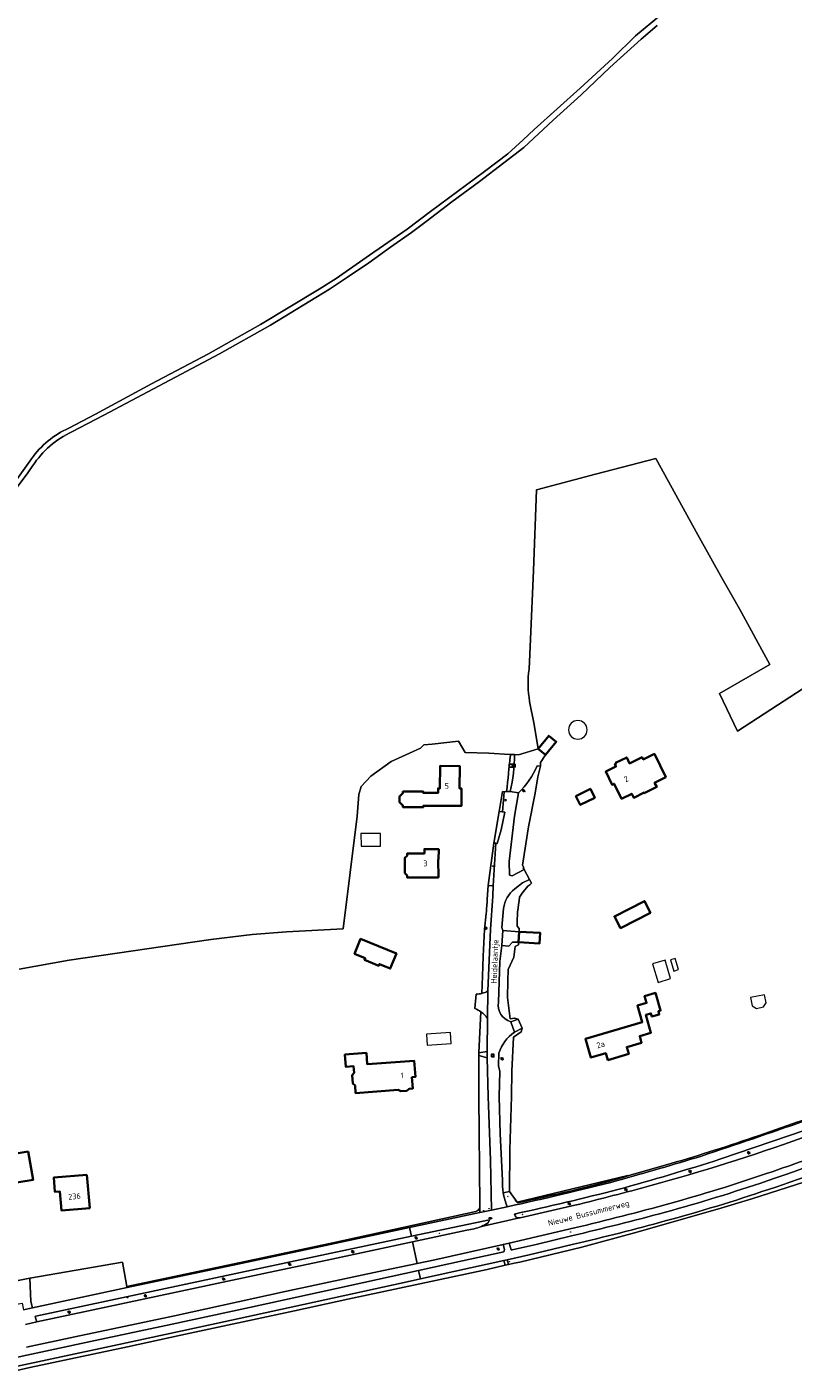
# Model space of a CAD drawing. Header units: metres. Extents: x 140853 to 145288, y 474558 to 480269.
# Tile 126 of 256: x 142129 to 142367, y 477914 to 478331. Entities that reach past the tile are written whole.
import ezdxf
from ezdxf.enums import TextEntityAlignment as Align
from ezdxf.lldxf.tags import DXFTag

# ---------------------------------------------------------------- set-up
doc = ezdxf.new("R2010")
doc.units = ezdxf.units.M
doc.header["$MEASUREMENT"] = 0
for name, color, linetype, lineweight in [('B-WE-GR-BEPLANTING_CULTUUR_BOSPLANTSOEN-G', 90, 'GR-PLANTSOEN', 18), ('B-WE-GR-GRAS_KRUIDENRIJK-G', 80, 'Continuous', 18), ('B-WE-GR-GROENVOORZIENING-G', 80, 'Continuous', 18), ('B-WE-GR-HEIDE-G', 200, 'Continuous', 13), ('B-WE-IE-TERREINAFSCHEIDING_KUNSTMATIG_HEKWERK-G', 20, 'IE-TERREINAFSCHEIDING-KUNSTMATIG', 18), ('B-WE-KL-DATA_CAI-S', 90, 'KL-CAI-N', 18), ('B-WE-KL-ET_LS_OV_LICHTMAST-S', 190, 'Continuous', 18), ('B-WE-KL-GAS_PUT-S', 30, 'Continuous', 18), ('B-WE-KL-WATER_BRANDLEIDING_PUT-S', 150, 'Continuous', 18), ('B-WE-KL-WATER_PUT-S', 170, 'Continuous', 18), ('B-WE-OG-BEBOUWING-G', 7, 'Continuous', 35), ('B-WE-OG-BEBOUWING_BIJGEBOUW-G', 7, 'Continuous', 18), ('B-WE-OG-BEBOUWING_HUISNUMMER-T18', 10, 'Continuous', 18), ('B-WE-OG-BEBOUWING_STRAATNAAM-T18', 10, 'Continuous', 18), ('B-WE-OG-TERREIN_ERF-G', 7, 'Continuous', 18), ('B-WE-RI-GWA_RIOOLPUT-S', 30, 'Continuous', 18), ('B-WE-RI-TERREINKAST-S', 7, 'Continuous', 18), ('B-WE-VH-ONVERHARD-G', 252, 'Continuous', 18), ('B-WE-VH-VERHARDING_ASFALT-G', 252, 'Continuous', 18), ('B-WE-VH-VERHARDING_BETONSTRAATSTEEN-G', 252, 'Continuous', 18), ('B-WE-VH-VERHARDING_HALFVERHARDING_GRIND-G', 252, 'Continuous', 18), ('B-WE-VH-VERHARDING_OPEN-G', 252, 'Continuous', 18), ('B-WE-VH-VERHARDING_TEGEL-G', 252, 'Continuous', 18), ('X-XX-XX-ALGEMEEN-S', 7, 'Continuous', 18)]:
    doc.layers.add(name, color=color, linetype=linetype, lineweight=lineweight)
doc.styles.add('NLCS-ISO', font='txt')
doc.styles.get("Standard").update_dxf_attribs({"font": 'arial.ttf'})
doc.linetypes.add('GR-PLANTSOEN', pattern='A,0,[179,NLCS.shx,S=2,R=0,X=0,Y=0],-4', length=4)
doc.linetypes.add('IE-TERREINAFSCHEIDING-KUNSTMATIG', pattern='A,4,[82,NLCS.shx,S=0.75,R=90,X=0,Y=0],4,-2', length=10)
tags = doc.linetypes.add('KL-CAI-N', pattern='A,4,-1,[101,NLCS.shx,S=0.5,R=0,X=0,Y=0],-1,4,-1,["C",Standard,S=1,R=0,X=-0.25,Y=-0.5],-1.5', length=12.5).pattern_tags.tags
tags[18] = DXFTag(74, 10)

# ---------------------------------------------------------------- blocks, each defined once
blk = doc.blocks.new('SIE-WEG_AFVALBAK_TYPE_01')
for radius in [0.25, 0.156]:
    blk.add_circle((0, 0), radius)
blk = doc.blocks.new('SKL-DATA_TERREINKAST-SO')
for q in [(-0.2, 0.2), (0.2, 0.2)]:
    blk.add_line((0, -0.2), q)
at = {"flags": 128}
blk.add_lwpolyline([(0.6, 0.4), (-0.6, 0.4), (-0.6, -0.4), (0.6, -0.4)], close=True, dxfattribs=at)
at = {"style": 'NLCS-ISO'}
blk.add_attdef('TYPE', text='', height=0.35, dxfattribs=at).set_placement((0, 0.7), align=Align.MIDDLE_CENTER)
blk = doc.blocks.new('SRI-TERREINKAST-SO')
at = {"ltscale": 0.1}
h = blk.add_hatch(color=256, dxfattribs=at)
h.paths.add_polyline_path([(3.9, 2.1), (-3.4, 2.1), (-3.4, -2.4), (3.9, -2.4)])
h.paths.add_polyline_path([(3.4, 1.6), (-2.9, 1.6), (-2.9, -1.9), (3.4, -1.9)], flags=16)
at = {"flags": 128}
for points in [[(3.9, 2.1), (-3.4, 2.1), (-3.4, -2.4), (3.9, -2.4)], [(3.4, 1.6), (-2.9, 1.6), (-2.9, -1.9), (3.4, -1.9)]]:
    blk.add_lwpolyline(points, close=True, dxfattribs=at)
at = {"style": 'NLCS-ISO'}
blk.add_text('RI', height=1.8, dxfattribs=at).set_placement((-0.9, -1))
blk = doc.blocks.new('B-SIE-WEG_LICHTMAST-SO')
at = {"ltscale": 0.1}
for p, q in [((-1.1, 0.6), (-2.2, 1.3)), ((0, 1.3), (0, 2.5)), ((1.1, 0.6), (2.2, 1.3)), ((-1.1, -0.6), (-2.2, -1.3)), ((0, -1.3), (0, -2.5)), ((1.1, -0.6), (2.2, -1.3))]:
    blk.add_line(p, q, dxfattribs=at)
at = {"flags": 128}
for points in [[(-1.2, 0.5), (1.2, 0.5)], [(-1.2, -0.5), (1.2, -0.5)]]:
    blk.add_lwpolyline(points, dxfattribs=at)
at = {"ltscale": 0.1}
blk.add_circle((0, 0), 1.27, dxfattribs=at)
at = {"style": 'NLCS-ISO'}
blk.add_attdef('TYPE', text='', height=1.8, dxfattribs=at).set_placement((0, 2.5), align=Align.BOTTOM_CENTER)
blk = doc.blocks.new('SKL-WATERLEIDINGPUT-SO')
at = {"color": 0, "linetype": 'ByBlock', "lineweight": 18}
blk.add_ellipse((0, 0), major_axis=(2.5, 0), ratio=0.54, dxfattribs=at)
at = {"color": 0, "linetype": 'ByBlock', "lineweight": 18, "style": 'NLCS-ISO'}
blk.add_text('wl', height=1.8, dxfattribs=at).set_placement((0, 0), align=Align.MIDDLE_CENTER)
blk = doc.blocks.new('SIE-WEG_STRAATPOT_BRANDKRAAN-SO')
blk.add_ellipse((0, 0), major_axis=(-0.729, 0), ratio=0.685994)
at = {"style": 'NLCS-ISO'}
blk.add_text('BR', height=0.4, dxfattribs=at).set_placement((-0.3, -0.2))
blk = doc.blocks.new('SRI-PUT_INSPECTIE-SO')
at = {"lineweight": -3, "flags": 128}
blk.add_lwpolyline([(-2, -2), (2, -2), (2, 2), (-2, 2)], close=True, dxfattribs=at)
at = {"lineweight": -3, "ltscale": 1.5}
blk.add_circle((0, 0), 2, dxfattribs=at)
at = {"ltscale": 0.1, "style": 'NLCS-ISO'}
blk.add_text('I', height=2.5, dxfattribs=at).set_placement((0, 0), align=Align.MIDDLE_CENTER)
blk = doc.blocks.new('SKL-GAS_PUT-SO')
at = {"color": 0, "linetype": 'ByBlock', "lineweight": 18}
blk.add_ellipse((0, 0), major_axis=(2.5, 0), ratio=0.601255, dxfattribs=at)
at = {"color": 0, "linetype": 'ByBlock', "lineweight": 18, "style": 'NLCS-ISO'}
blk.add_text('gas', height=1.8, dxfattribs=at).set_placement((0.1, 0.3), align=Align.MIDDLE_CENTER)

msp = doc.modelspace()

# ---------------------------------------------------------------- linework, layer by layer
at = {"layer": 'B-WE-GR-BEPLANTING_CULTUUR_BOSPLANTSOEN-G', "ltscale": 0.2, "flags": 128}
for points in [[(142283.461, 478070.252), (142283.161, 478070.725), (142283.356, 478070.86), (142282.964, 478071.646), (142284.826, 478083.427), (142286.826, 478093.846), (142287.68, 478099.004), (142288.487, 478102.291), (142287.461, 478102.358), (142287.461, 478102.358, -0.1030857), (142281.712, 478094.01), (142281.712, 478094.01), (142280.501, 478086.733), (142278.822, 478072.709), (142278.877, 478068.457), (142279.793, 478068.284), (142283.461, 478070.252)], [(142282.053, 478061.663, -0.0986761), (142285.716, 478065.995), (142285.716, 478065.995), (142285.087, 478067.169), (142282.937, 478066.117), (142280.57, 478064.292), (142280.57, 478064.292, 0.1902103), (142277.058, 478058.162), (142277.058, 478058.162), (142276.574, 478052.257), (142276.83, 478051.356), (142281.928, 478050.975), (142281.868, 478052.014), (142281.246, 478052.675), (142281.246, 478052.675, -0.04618), (142282.053, 478061.663)], [(142279.303, 478023.061), (142281.582, 478023.902), (142280.445, 478024.18), (142279.079, 478023.97), (142278.335, 478030.666), (142278.425, 478035.754), (142278.538, 478039.28), (142280.281, 478043.064), (142280.721, 478046.386), (142281.701, 478046.881), (142281.748, 478047.73), (142279.84, 478047.739), (142278.696, 478046.477), (142276.578, 478046.677), (142275.962, 478041.779), (142275.471, 478029.16), (142275.471, 478029.16, 0.3724834), (142279.303, 478023.061)], [(142275.63, 478013.383), (142275.508, 478009.423), (142275.872, 478007.655), (142275.755, 478000), (142276.058, 477988.39), (142276.733, 477974.016), (142276.733, 477974.016, 0.0468903), (142276.99, 477970.156), (142276.99, 477970.156), (142278.958, 477970.502), (142279.03, 477983.411), (142279.51, 478000), (142279.621, 478007.773), (142280.115, 478018.319), (142282.513, 478019.941), (142282.825, 478021.147), (142280.457, 478019.871), (142280.457, 478019.871, 0.1690699), (142275.63, 478013.383)]]:
    msp.add_lwpolyline(points, format="xyb", close=True, dxfattribs=at)
at = {"layer": 'B-WE-GR-GRAS_KRUIDENRIJK-G', "ltscale": 0.2, "flags": 128}
for points in [[(142324.611, 478331.656), (142319.748, 478327.404), (142310.023, 478318.594), (142301.088, 478310.21), (142292.396, 478302.312), (142283.306, 478293.91), (142277.205, 478289.071), (142269.609, 478283.366), (142261.067, 478276.993), (142253.116, 478270.994), (142248.568, 478267.55), (142242.09, 478262.97), (142235.302, 478258.149), (142228.756, 478253.671), (142223.199, 478250), (142204.889, 478238.882), (142189.057, 478229.984), (142153.248, 478210.945), (142143.4, 478205.841), (142143.4, 478205.841, 0.1403245), (142131.275, 478195.325), (142131.275, 478195.325), (142129.722, 478193.152), (142103.492, 478157.988)], [(142127.006, 478039.397), (142142.541, 478042.214), (142186.368, 478048.547), (142199.254, 478050.148), (142209.8, 478050.908), (142227.411, 478051.9), (142231.712, 478086.812), (142232.254, 478093.479), (142232.994, 478096.01), (142235.927, 478099.113), (142242.262, 478103.738), (142251.303, 478107.876), (142252.428, 478108.876), (142254.977, 478109.062), (142263.134, 478110), (142265.142, 478106.52), (142272.475, 478106.3), (142278.988, 478105.918), (142280.44, 478105.855), (142281.693, 478105.8), (142287.786, 478107.668), (142286.55, 478115.212), (142285.153, 478122.236), (142285.153, 478122.236, -0.076284), (142284.958, 478132.343), (142284.958, 478132.343), (142285.417, 478141.564), (142286.301, 478162.901), (142287.248, 478187.817), (142305.578, 478192.736), (142324.197, 478197.546), (142337.26, 478173.881), (142344.788, 478160.404), (142350.14, 478150.957), (142359.595, 478133.711), (142343.991, 478124.738), (142349.492, 478113.146), (142378.15, 478131.678)], [(142368.228, 477992.09), (142355.939, 477987.79), (142355.939, 477987.79, -0.0119386), (142328.88, 477979.175), (142328.88, 477979.175), (142315.61, 477975.338), (142314.043, 477974.885), (142314.043, 477974.885, -0.0181446), (142281.374, 477967.06), (142281.374, 477967.06), (142281.284, 477967.188), (142278.958, 477970.502), (142276.99, 477970.156), (142276.99, 477970.156, 0.0547736), (142278.191, 477965.828), (142278.191, 477965.828, 0.0110184), (142312.387, 477973.897), (142312.387, 477973.897, 0.0047365), (142338.357, 477981.492), (142338.357, 477981.492, 0.0033227), (142370.336, 477992.4)], [(142385.36, 477985.782, -0.0118711), (142358.571, 477976.098), (142358.571, 477976.098, -0.014357), (142328.537, 477966.809), (142328.537, 477966.809, -0.0081762), (142299.055, 477959.25), (142299.055, 477959.25), (142278.85, 477954.535), (142279.431, 477952.484), (142279.753, 477952.455), (142287.141, 477954.163), (142298.139, 477956.81), (142298.139, 477956.81, 0.0083975), (142327.209, 477964.138), (142327.209, 477964.138, 0.0155478), (142358.713, 477973.824), (142358.713, 477973.824, 0.0153366), (142402.142, 477990.05)], [(142370.478, 477989.554), (142344.333, 477980.6), (142344.333, 477980.6, -0.0103426), (142312.515, 477971.151), (142312.515, 477971.151, -0.0087875), (142280.418, 477963.551), (142280.418, 477963.551, 0.4088734), (142282.05, 477962.378), (142282.05, 477962.378), (142282.258, 477962.426), (142299.186, 477966.284), (142299.186, 477966.284, 0.0061744), (142322.692, 477972.353), (142322.692, 477972.353, 0.0202684), (142369.523, 477987.174)], [(142396.002, 477984.678, -0.0163067), (142359.098, 477971.15), (142359.098, 477971.15, -0.0154807), (142327.183, 477961.41), (142327.183, 477961.41, -0.0100265), (142298.782, 477954.235), (142298.782, 477954.235), (142292.359, 477952.707), (142285.039, 477950.917), (142278.213, 477949.37), (142278.628, 477947.911), (142280.41, 477948.31), (142282.165, 477948.667), (142301.273, 477953.268), (142317.629, 477957.688), (142343.323, 477965.016), (142353.998, 477968.264), (142370.42, 477973.55)], [(142121.255, 477918.072), (142150.59, 477924.38), (142174.416, 477929.444), (142198.428, 477934.572), (142225.304, 477940.447), (142250.77, 477946.064), (142264.337, 477949.057), (142273.852, 477951.088), (142277.127, 477951.803), (142277.127, 477951.803, 0.1855536), (142277.355, 477952.557), (142277.355, 477952.557), (142276.987, 477954.09), (142255.781, 477949.414), (142250.305, 477948.252), (142239.875, 477946.038), (142209.384, 477939.514), (142175.172, 477932.062), (142144.259, 477925.484), (142129.268, 477922.339)]]:
    msp.add_lwpolyline(points, format="xyb", dxfattribs=at)
for points in [[(142279.09, 478094.459, 0.0652847), (142280.44, 478105.855), (142280.44, 478105.855), (142278.988, 478105.918), (142279.183, 478105.632), (142279.183, 478105.632, -0.0033859), (142277.987, 478094.379), (142277.987, 478094.379), (142279.09, 478094.459)], [(142270.388, 478031.892, 0.068761), (142272.239, 478032.653), (142272.239, 478032.653), (142273.061, 478051.701), (142273.71, 478061.959), (142273.907, 478065.157), (142272.358, 478065.289), (142272.023, 478061.088), (142272.023, 478061.088, -0.0058588), (142271.703, 478056.661), (142271.703, 478056.661), (142271.204, 478051.702), (142270.788, 478043.378), (142270.507, 478037.182), (142270.388, 478031.892)], [(142272.011, 478013.854), (142272.094, 478024.141), (142272.094, 478024.141, 0.0847543), (142270.069, 478026.163), (142270.069, 478026.163), (142269.46, 478013.5), (142272.011, 478013.854)], [(142269.729, 477965.765), (142269.754, 477964.028), (142273.306, 477964.787), (142273.06, 477980.225), (142272.314, 478000), (142271.955, 478011.924), (142269.419, 478012.609), (142269.41, 478000), (142269.727, 477966.261), (142269.727, 477966.261, -0.0725795), (142269.729, 477965.765)], [(142223.718, 477951.449), (142132.196, 477931.973), (142132.033, 477931.802), (142132.203, 477931.084), (142132.46, 477930.15), (142202.871, 477945.143), (142223.89, 477949.57), (142248.876, 477954.966), (142265.686, 477958.596), (142265.686, 477958.596, 0.0804074), (142270.214, 477959.736), (142270.214, 477959.736, 0.0399145), (142272.283, 477960.833), (142272.283, 477960.833), (142272.714, 477961.753), (142248.515, 477956.664), (142223.718, 477951.449)]]:
    msp.add_lwpolyline(points, format="xyb", close=True, dxfattribs=at)
msp.add_lwpolyline([(142122.737, 477914.298), (142130.369, 477915.998), (142160.576, 477922.413), (142177.066, 477926.057), (142212.319, 477933.591), (142228.829, 477937.216), (142271.992, 477946.424), (142277.612, 477947.683), (142277.134, 477949.134), (142251.321, 477943.476), (142246.273, 477942.369), (142215.145, 477935.492), (142188.096, 477929.632), (142156.41, 477922.881), (142119.21, 477914.867)], dxfattribs=at)
at = {"layer": 'B-WE-GR-GROENVOORZIENING-G', "ltscale": 0.2, "flags": 128}
for points in [[(142274.668, 478078.39), (142275.068, 478078.356), (142276.317, 478082.561), (142277.424, 478088.061), (142276.699, 478088.163), (142275.761, 478088.25), (142274.099, 478078.439), (142274.668, 478078.39)], [(142131.151, 477934.467), (142160.486, 477940.766), (142160.427, 477941.084), (142159.028, 477948.676), (142130.31, 477943.7), (142130.678, 477936.471), (142131.151, 477934.467)]]:
    msp.add_lwpolyline(points, close=True, dxfattribs=at)
for points in [[(142315.61, 477975.338), (142315.528, 477975.535), (142281.284, 477967.188), (142281.374, 477967.06), (142281.374, 477967.06, 0.0181446), (142314.043, 477974.885), (142314.043, 477974.885), (142315.61, 477975.338)], [(142269.754, 477964.028), (142269.729, 477965.765), (142269.729, 477965.765, -0.299861), (142268.438, 477964.288), (142268.438, 477964.288), (142224.179, 477954.643), (142197.001, 477948.821), (142160.427, 477941.084), (142160.486, 477940.766), (142194.735, 477948.027), (142221.893, 477953.806), (142247.94, 477959.369), (142269.754, 477964.028)]]:
    msp.add_lwpolyline(points, format="xyb", close=True, dxfattribs=at)
at = {"layer": 'B-WE-GR-HEIDE-G', "ltscale": 0.2, "flags": 128}
msp.add_lwpolyline([(142117.87, 478179.417), (142130.893, 478197.463), (142130.893, 478197.463, -0.1325443), (142142.4, 478206.96), (142142.4, 478206.96), (142150.633, 478211.291), (142168.052, 478220.689), (142185.52, 478229.904), (142201.756, 478239.055), (142219.963, 478250), (142225.241, 478253.258), (142235.543, 478260.49), (142247.258, 478268.584), (142254.454, 478274.042), (142271.183, 478286.435), (142278.386, 478291.943), (142283.188, 478296.271), (142286.534, 478299.418), (142300.784, 478312.215), (142310.813, 478321.45), (142317.925, 478328.436), (142325.705, 478334.816)], format="xyb", dxfattribs=at)
msp.add_lwpolyline([(142370.42, 477973.55), (142353.998, 477968.264), (142343.323, 477965.016), (142317.629, 477957.688), (142301.273, 477953.268), (142282.165, 477948.667), (142280.41, 477948.31), (142278.628, 477947.911), (142277.612, 477947.683), (142271.992, 477946.424), (142228.829, 477937.216), (142212.319, 477933.591), (142177.066, 477926.057), (142160.576, 477922.413), (142130.369, 477915.998), (142122.737, 477914.298)], dxfattribs=at)
at = {"layer": 'B-WE-IE-TERREINAFSCHEIDING_KUNSTMATIG_HEKWERK-G', "ltscale": 0.2, "flags": 128}
for points in [[(142284.958, 478132.343), (142285.417, 478141.564), (142286.301, 478162.901), (142287.248, 478187.817), (142305.578, 478192.736), (142324.197, 478197.546), (142337.26, 478173.881), (142344.788, 478160.404), (142350.14, 478150.957), (142359.595, 478133.711), (142343.991, 478124.738), (142349.492, 478113.146), (142378.15, 478131.678), (142404.16, 478148.435), (142419.783, 478158.536), (142453.351, 478180.476), (142480.236, 478197.595), (142500, 478167.044)], [(142287.786, 478107.668), (142286.55, 478115.212), (142285.153, 478122.236)], [(142278.988, 478105.918), (142272.475, 478106.3), (142265.142, 478106.52), (142263.134, 478110), (142254.977, 478109.062), (142252.428, 478108.876), (142251.303, 478107.876), (142242.262, 478103.738), (142235.927, 478099.113), (142232.994, 478096.01), (142232.254, 478093.479), (142231.712, 478086.812), (142227.411, 478051.9), (142209.8, 478050.908), (142199.254, 478050.148), (142186.368, 478048.547)], [(142280.44, 478105.855), (142278.988, 478105.918)], [(142279.183, 478105.632), (142278.988, 478105.918)], [(142287.786, 478107.668), (142281.693, 478105.8), (142280.44, 478105.855)], [(142283.461, 478070.252), (142283.161, 478070.725), (142283.356, 478070.86), (142282.964, 478071.646), (142284.826, 478083.427), (142286.826, 478093.846), (142287.68, 478099.004), (142288.487, 478102.291)], [(142275.761, 478088.25), (142276.718, 478094.374)], [(142274.099, 478078.439), (142275.761, 478088.25)], [(142285.087, 478067.169), (142285.716, 478065.995)], [(142272.023, 478061.088), (142272.358, 478065.289)], [(142270.388, 478031.892), (142270.507, 478037.182), (142270.788, 478043.378), (142271.204, 478051.702), (142271.703, 478056.661)], [(142281.246, 478052.675), (142281.868, 478052.014), (142281.928, 478050.975)], [(142281.582, 478023.902), (142280.445, 478024.18), (142279.079, 478023.97), (142278.335, 478030.666), (142278.425, 478035.754), (142278.538, 478039.28), (142280.281, 478043.064), (142280.721, 478046.386), (142281.701, 478046.881), (142281.748, 478047.73)], [(142269.46, 478013.5), (142270.069, 478026.163)], [(142279.621, 478007.773), (142280.115, 478018.319), (142282.513, 478019.941), (142282.825, 478021.147)], [(142269.419, 478012.609), (142269.41, 478000)], [(142279.51, 478000), (142279.621, 478007.773)], [(142435.818, 478000), (142421.934, 477993.905), (142400.177, 477984.857), (142391.842, 477981.55), (142370.42, 477973.55), (142353.998, 477968.264), (142343.323, 477965.016), (142317.629, 477957.688), (142301.273, 477953.268), (142282.165, 477948.667), (142280.41, 477948.31), (142278.628, 477947.911)], [(142279.51, 478000), (142279.03, 477983.411), (142278.958, 477970.502)], [(142355.939, 477987.79), (142368.228, 477992.09), (142373.576, 477994.061), (142380.534, 477996.679), (142388.547, 478000)], [(142314.043, 477974.885), (142315.61, 477975.338)], [(142315.61, 477975.338), (142328.88, 477979.175)], [(142278.958, 477970.502), (142281.284, 477967.188)], [(142281.284, 477967.188), (142281.374, 477967.06)], [(142277.612, 477947.683), (142271.992, 477946.424), (142228.829, 477937.216), (142212.319, 477933.591), (142177.066, 477926.057), (142160.576, 477922.413), (142130.369, 477915.998), (142122.737, 477914.298)], [(142159.028, 477948.676), (142130.31, 477943.7)], [(142278.628, 477947.911), (142277.612, 477947.683)]]:
    msp.add_lwpolyline(points, dxfattribs=at)
for points in [[(142285.153, 478122.236, -0.076284), (142284.958, 478132.343)], [(142277.987, 478094.379, 0.0033859), (142279.183, 478105.632)], [(142285.716, 478065.995, 0.0986761), (142282.053, 478061.663)], [(142271.703, 478056.661, 0.0058588), (142272.023, 478061.088)], [(142282.053, 478061.663, 0.04618), (142281.246, 478052.675)], [(142328.88, 477979.175, 0.0119386), (142355.939, 477987.79)], [(142281.374, 477967.06, 0.0181446), (142314.043, 477974.885)]]:
    msp.add_lwpolyline(points, format="xyb", dxfattribs=at)
at = {"layer": 'B-WE-OG-BEBOUWING-G', "ltscale": 0.2, "flags": 128}
for points in [[(142287.786, 478107.668), (142290.096, 478105.788), (142293.378, 478109.803), (142291.068, 478111.683), (142287.786, 478107.668)], [(142320.66, 478093.928), (142324.505, 478095.844), (142323.862, 478097.133), (142327.317, 478098.854), (142323.781, 478106.07), (142320.324, 478104.356), (142319.981, 478105.046), (142316.13, 478103.134), (142315.236, 478104.945), (142311.8, 478103.249), (142311.953, 478103.029), (142311.549, 478102.832), (142311.89, 478102.131), (142308.707, 478100.582), (142310.685, 478096.515), (142311.315, 478096.821), (142313.614, 478092.166), (142316.774, 478093.738), (142317.389, 478092.503), (142320.579, 478094.089), (142320.66, 478093.928)], [(142263.456, 478089.975), (142264.021, 478089.973), (142264.035, 478095.355), (142263.475, 478095.356), (142263.517, 478102.285), (142257.418, 478102.323), (142257.375, 478095.383), (142256.805, 478095.386), (142256.796, 478093.966), (142252.212, 478093.974), (142252.211, 478094.404), (142245.902, 478094.399), (142245.902, 478093.899), (142244.873, 478092.878), (142244.874, 478091.108), (142245.905, 478090.089), (142245.905, 478089.589), (142252.23, 478089.594), (142252.229, 478090.014), (142263.456, 478089.975)], [(142299.473, 478092.977), (142300.83, 478090.246), (142305.317, 478092.474), (142303.96, 478095.205), (142299.473, 478092.977)], [(142254.366, 478067.791), (142256.896, 478067.804), (142256.867, 478073.383), (142256.967, 478073.381), (142257.02, 478076.507), (142252.56, 478076.582), (142252.538, 478075.242), (142247.189, 478075.191), (142247.189, 478074.541), (142246.49, 478073.84), (142246.496, 478069.14), (142247.197, 478068.441), (142247.198, 478067.791), (142254.366, 478067.791)], [(142322.636, 478056.862), (142320.742, 478060.453), (142311.417, 478055.721), (142313.311, 478052.13), (142322.636, 478056.862)], [(142281.748, 478047.73), (142288.246, 478047.369), (142288.426, 478050.614), (142281.928, 478050.975), (142281.748, 478047.73)], [(142230.891, 478044.155), (142234.239, 478042.779), (142234.034, 478042.28), (142238.437, 478040.471), (142238.642, 478040.971), (142241.991, 478039.595), (142243.891, 478044.22), (142232.791, 478048.78), (142230.891, 478044.155)], [(142308.786, 478013.364), (142309.42, 478011.216), (142315.866, 478013.117), (142315.232, 478015.265), (142319.846, 478016.626), (142319.246, 478018.659), (142322.716, 478019.702), (142321.155, 478025.196), (142322.728, 478025.66), (142323.008, 478024.711), (142325.32, 478025.392), (142325.04, 478026.342), (142325.711, 478026.54), (142324.096, 478032.017), (142320.777, 478031.038), (142321.399, 478028.928), (142318.551, 478028.088), (142320.053, 478022.995), (142302.443, 478017.801), (142304.154, 478011.998), (142308.786, 478013.364)], [(142236.344, 478010.047), (142234.873, 478009.934), (142234.603, 478013.454), (142227.912, 478012.939), (142228.203, 478009.16), (142230.616, 478009.346), (142230.773, 478007.302), (142230.206, 478006.586), (142230.409, 478003.954), (142231.077, 478003.354), (142231.255, 478001.03), (142244.444, 478002.045), (142245.28, 478001.608), (142247.065, 478001.745), (142247.824, 478002.305), (142248.971, 478002.394), (142248.689, 478005.923), (142249.765, 478006.013), (142249.341, 478011.046), (142236.344, 478010.047)], [(142129.865, 477982.968), (142121.027, 477981.504), (142122.491, 477972.665), (142131.33, 477974.13), (142129.865, 477982.968)], [(142148.006, 477975.717), (142137.742, 477974.854), (142138.115, 477970.419), (142139.61, 477970.545), (142140.103, 477964.676), (142148.873, 477965.403), (142148.006, 477975.717)]]:
    msp.add_lwpolyline(points, close=True, dxfattribs=at)
at = {"layer": 'B-WE-OG-BEBOUWING_BIJGEBOUW-G', "ltscale": 0.2, "flags": 128}
msp.add_lwpolyline([(142302.949, 478113.517, 1), (142297.193, 478113.517), (142297.193, 478113.517, 1), (142302.949, 478113.517)], format="xyb", close=True, dxfattribs=at)
for points in [[(142238.939, 478077.49), (142238.915, 478081.438), (142232.915, 478081.402), (142232.939, 478077.454), (142238.939, 478077.49)], [(142328.811, 478036.458), (142327.088, 478042.205), (142323.257, 478041.057), (142324.979, 478035.31), (142328.811, 478036.458)], [(142329.859, 478038.818), (142331.296, 478039.249), (142330.262, 478042.697), (142328.825, 478042.266), (142329.859, 478038.818)], [(142357.857, 478031.474), (142353.597, 478030.571), (142354.131, 478028.047), (142355.411, 478027.237), (142357.551, 478027.691), (142358.392, 478028.95), (142357.857, 478031.474)], [(142253.443, 478015.875), (142260.846, 478016.373), (142260.616, 478019.766), (142253.182, 478019.275), (142253.443, 478015.875)]]:
    msp.add_lwpolyline(points, close=True, dxfattribs=at)
at = {"layer": 'B-WE-OG-TERREIN_ERF-G', "ltscale": 0.2, "flags": 128}
for points in [[(142378.15, 478131.678), (142349.492, 478113.146), (142343.991, 478124.738), (142359.595, 478133.711), (142350.14, 478150.957), (142344.788, 478160.404), (142337.26, 478173.881), (142324.197, 478197.546), (142305.578, 478192.736), (142287.248, 478187.817), (142286.301, 478162.901), (142285.417, 478141.564), (142284.958, 478132.343), (142284.958, 478132.343, 0.076284), (142285.153, 478122.236), (142285.153, 478122.236), (142286.55, 478115.212), (142287.786, 478107.668), (142291.068, 478111.683), (142293.378, 478109.803), (142290.096, 478105.788), (142288.483, 478103.444), (142288.487, 478102.291), (142287.68, 478099.004), (142286.826, 478093.846), (142284.826, 478083.427), (142282.964, 478071.646), (142283.356, 478070.86), (142283.161, 478070.725), (142283.461, 478070.252), (142285.087, 478067.169), (142285.716, 478065.995), (142285.716, 478065.995, 0.0986761), (142282.053, 478061.663), (142282.053, 478061.663, 0.04618), (142281.246, 478052.675), (142281.246, 478052.675), (142281.868, 478052.014), (142281.928, 478050.975), (142288.426, 478050.614), (142288.246, 478047.369), (142281.748, 478047.73), (142281.701, 478046.881), (142280.721, 478046.386), (142280.281, 478043.064), (142278.538, 478039.28), (142278.425, 478035.754), (142278.335, 478030.666), (142279.079, 478023.97), (142280.445, 478024.18), (142281.582, 478023.902), (142282.825, 478021.147), (142282.513, 478019.941), (142280.115, 478018.319), (142279.621, 478007.773), (142279.51, 478000), (142279.03, 477983.411), (142278.958, 477970.502), (142281.284, 477967.188), (142281.284, 477967.188), (142315.528, 477975.535), (142315.61, 477975.338), (142328.88, 477979.175), (142328.88, 477979.175, 0.0119386), (142355.939, 477987.79), (142355.939, 477987.79), (142368.228, 477992.09)], [(142122.661, 477942.192), (142130.31, 477943.7), (142159.028, 477948.676), (142160.427, 477941.084), (142197.001, 477948.821), (142224.179, 477954.643), (142268.438, 477964.288), (142268.438, 477964.288, 0.299861), (142269.729, 477965.765), (142269.729, 477965.765, 0.0725795), (142269.727, 477966.261), (142269.727, 477966.261), (142269.41, 478000), (142269.419, 478012.609), (142269.46, 478013.5), (142270.069, 478026.163), (142270.069, 478026.163, 0.0625867), (142268.203, 478027.16), (142268.203, 478027.16), (142268.576, 478031.663), (142268.576, 478031.663, 0.0623427), (142270.388, 478031.892), (142270.388, 478031.892), (142270.507, 478037.182), (142270.788, 478043.378), (142271.204, 478051.702), (142271.703, 478056.661), (142271.703, 478056.661, 0.0058588), (142272.023, 478061.088), (142272.023, 478061.088), (142272.358, 478065.289), (142274.099, 478078.439), (142275.761, 478088.25), (142276.718, 478094.374), (142277.238, 478094.324), (142277.987, 478094.379), (142277.987, 478094.379, 0.0033859), (142279.183, 478105.632), (142279.183, 478105.632), (142278.988, 478105.918), (142272.475, 478106.3), (142265.142, 478106.52), (142263.134, 478110), (142254.977, 478109.062), (142252.428, 478108.876), (142251.303, 478107.876), (142242.262, 478103.738), (142235.927, 478099.113), (142232.994, 478096.01), (142232.254, 478093.479), (142231.712, 478086.812), (142227.411, 478051.9), (142209.8, 478050.908), (142199.254, 478050.148), (142186.368, 478048.547), (142142.541, 478042.214), (142127.006, 478039.397)]]:
    msp.add_lwpolyline(points, format="xyb", dxfattribs=at)
for points in [[(142320.66, 478093.928), (142320.579, 478094.089), (142317.389, 478092.503), (142316.774, 478093.738), (142313.614, 478092.166), (142311.315, 478096.821), (142310.685, 478096.515), (142308.707, 478100.582), (142311.89, 478102.131), (142311.549, 478102.832), (142311.953, 478103.029), (142311.8, 478103.249), (142315.236, 478104.945), (142316.13, 478103.134), (142319.981, 478105.046), (142320.324, 478104.356), (142323.781, 478106.07), (142327.317, 478098.854), (142323.862, 478097.133), (142324.505, 478095.844), (142320.66, 478093.928)], [(142263.456, 478089.975), (142252.229, 478090.014), (142252.23, 478089.594), (142245.905, 478089.589), (142245.905, 478090.089), (142244.874, 478091.108), (142244.873, 478092.878), (142245.902, 478093.899), (142245.902, 478094.399), (142252.211, 478094.404), (142252.212, 478093.974), (142256.796, 478093.966), (142256.805, 478095.386), (142257.375, 478095.383), (142257.418, 478102.323), (142263.517, 478102.285), (142263.475, 478095.356), (142264.035, 478095.355), (142264.021, 478089.973), (142263.456, 478089.975)], [(142299.473, 478092.977), (142303.96, 478095.205), (142305.317, 478092.474), (142300.83, 478090.246), (142299.473, 478092.977)], [(142254.366, 478067.791), (142247.198, 478067.791), (142247.197, 478068.441), (142246.496, 478069.14), (142246.49, 478073.84), (142247.189, 478074.541), (142247.189, 478075.191), (142252.538, 478075.242), (142252.56, 478076.582), (142257.02, 478076.507), (142256.967, 478073.381), (142256.867, 478073.383), (142256.896, 478067.804), (142254.366, 478067.791)], [(142322.636, 478056.862), (142313.311, 478052.13), (142311.417, 478055.721), (142320.742, 478060.453), (142322.636, 478056.862)], [(142230.891, 478044.155), (142232.791, 478048.78), (142243.891, 478044.22), (142241.991, 478039.595), (142238.642, 478040.971), (142238.437, 478040.471), (142234.034, 478042.28), (142234.239, 478042.779), (142230.891, 478044.155)], [(142308.786, 478013.364), (142304.154, 478011.998), (142302.443, 478017.801), (142320.053, 478022.995), (142318.551, 478028.088), (142321.399, 478028.928), (142320.777, 478031.038), (142324.096, 478032.017), (142325.711, 478026.54), (142325.04, 478026.342), (142325.32, 478025.392), (142323.008, 478024.711), (142322.728, 478025.66), (142321.155, 478025.196), (142322.716, 478019.702), (142319.246, 478018.659), (142319.846, 478016.626), (142315.232, 478015.265), (142315.866, 478013.117), (142309.42, 478011.216), (142308.786, 478013.364)], [(142236.344, 478010.047), (142249.341, 478011.046), (142249.765, 478006.013), (142248.689, 478005.923), (142248.971, 478002.394), (142247.824, 478002.305), (142247.065, 478001.745), (142245.28, 478001.608), (142244.444, 478002.045), (142231.255, 478001.03), (142231.077, 478003.354), (142230.409, 478003.954), (142230.206, 478006.586), (142230.773, 478007.302), (142230.616, 478009.346), (142228.203, 478009.16), (142227.912, 478012.939), (142234.603, 478013.454), (142234.873, 478009.934), (142236.344, 478010.047)], [(142129.865, 477982.968), (142131.33, 477974.13), (142122.491, 477972.665), (142121.027, 477981.504), (142129.865, 477982.968)], [(142148.006, 477975.717), (142148.873, 477965.403), (142140.103, 477964.676), (142139.61, 477970.545), (142138.115, 477970.419), (142137.742, 477974.854), (142148.006, 477975.717)]]:
    msp.add_lwpolyline(points, close=True, dxfattribs=at)
at = {"layer": 'B-WE-VH-ONVERHARD-G', "ltscale": 0.2, "flags": 128}
for points in [[(142325.705, 478334.816), (142317.925, 478328.436), (142310.813, 478321.45), (142300.784, 478312.215), (142286.534, 478299.418), (142283.188, 478296.271), (142278.386, 478291.943), (142271.183, 478286.435), (142254.454, 478274.042), (142247.258, 478268.584), (142235.543, 478260.49), (142225.241, 478253.258), (142219.963, 478250), (142201.756, 478239.055), (142185.52, 478229.904), (142168.052, 478220.689), (142150.633, 478211.291), (142142.4, 478206.96), (142142.4, 478206.96, 0.1325443), (142130.893, 478197.463), (142130.893, 478197.463), (142117.87, 478179.417)], [(142103.492, 478157.988), (142129.722, 478193.152), (142131.275, 478195.325), (142131.275, 478195.325, -0.1403245), (142143.4, 478205.841), (142143.4, 478205.841), (142153.248, 478210.945), (142189.057, 478229.984), (142204.889, 478238.882), (142223.199, 478250), (142228.756, 478253.671), (142235.302, 478258.149), (142242.09, 478262.97), (142248.568, 478267.55), (142253.116, 478270.994), (142261.067, 478276.993), (142269.609, 478283.366), (142277.205, 478289.071), (142283.306, 478293.91), (142292.396, 478302.312), (142301.088, 478310.21), (142310.023, 478318.594), (142319.748, 478327.404), (142324.611, 478331.656)]]:
    msp.add_lwpolyline(points, format="xyb", dxfattribs=at)
at = {"layer": 'B-WE-VH-VERHARDING_ASFALT-G', "ltscale": 0.2, "flags": 128}
for points in [[(142280.44, 478105.855, -0.0652847), (142279.09, 478094.459), (142279.09, 478094.459), (142281.712, 478094.01), (142281.712, 478094.01, 0.1030857), (142287.461, 478102.358), (142287.461, 478102.358), (142288.487, 478102.291), (142288.483, 478103.444), (142290.096, 478105.788), (142287.786, 478107.668), (142281.693, 478105.8), (142280.44, 478105.855)], [(142281.712, 478094.01), (142279.09, 478094.459), (142277.987, 478094.379), (142277.238, 478094.324), (142276.699, 478088.163), (142277.424, 478088.061), (142276.317, 478082.561), (142275.068, 478078.356), (142274.668, 478078.39), (142273.907, 478065.157), (142273.71, 478061.959), (142273.061, 478051.701), (142272.239, 478032.653), (142272.094, 478024.141), (142272.011, 478013.854), (142271.955, 478011.924), (142272.314, 478000), (142273.06, 477980.225), (142273.306, 477964.787), (142278.191, 477965.828), (142278.191, 477965.828, -0.0547736), (142276.99, 477970.156), (142276.99, 477970.156, -0.0468903), (142276.733, 477974.016), (142276.733, 477974.016), (142276.058, 477988.39), (142275.755, 478000), (142275.872, 478007.655), (142275.508, 478009.423), (142275.63, 478013.383), (142275.63, 478013.383, -0.1690699), (142280.457, 478019.871), (142280.457, 478019.871), (142279.303, 478023.061), (142279.303, 478023.061, -0.3724834), (142275.471, 478029.16), (142275.471, 478029.16), (142275.962, 478041.779), (142276.578, 478046.677), (142276.83, 478051.356), (142276.574, 478052.257), (142277.058, 478058.162), (142277.058, 478058.162, -0.1902103), (142280.57, 478064.292), (142280.57, 478064.292), (142282.937, 478066.117), (142285.087, 478067.169), (142283.461, 478070.252), (142279.793, 478068.284), (142278.877, 478068.457), (142278.822, 478072.709), (142280.501, 478086.733), (142281.712, 478094.01)]]:
    msp.add_lwpolyline(points, format="xyb", close=True, dxfattribs=at)
for points in [[(142281.582, 478023.902), (142279.303, 478023.061), (142280.457, 478019.871), (142282.825, 478021.147), (142281.582, 478023.902)], [(142269.46, 478013.5), (142269.419, 478012.609), (142271.955, 478011.924), (142272.011, 478013.854), (142269.46, 478013.5)], [(142130.678, 477936.471), (142130.31, 477943.7), (142122.661, 477942.192), (142123.177, 477938.535), (142121.497, 477934.642), (142121.813, 477932.992), (142121.992, 477932.596), (142125.094, 477933.171), (142124.622, 477935.286), (142127.918, 477935.911), (142128.328, 477933.848), (142131.151, 477934.467), (142130.678, 477936.471)]]:
    msp.add_lwpolyline(points, close=True, dxfattribs=at)
for points in [[(142370.336, 477992.4, -0.0033227), (142338.357, 477981.492), (142338.357, 477981.492, -0.0047365), (142312.387, 477973.897), (142312.387, 477973.897, -0.0110184), (142278.191, 477965.828), (142278.191, 477965.828), (142273.306, 477964.787), (142269.754, 477964.028), (142247.94, 477959.369), (142248.515, 477956.664), (142272.714, 477961.753), (142272.283, 477960.833), (142272.283, 477960.833, -0.0399145), (142270.214, 477959.736), (142270.214, 477959.736), (142282.05, 477962.378), (142282.05, 477962.378, -0.4088734), (142280.418, 477963.551), (142280.418, 477963.551, 0.0087875), (142312.515, 477971.151), (142312.515, 477971.151, 0.0103426), (142344.333, 477980.6), (142344.333, 477980.6), (142370.478, 477989.554)], [(142402.142, 477990.05, -0.0153366), (142358.713, 477973.824), (142358.713, 477973.824, -0.0155478), (142327.209, 477964.138), (142327.209, 477964.138, -0.0083975), (142298.139, 477956.81), (142298.139, 477956.81), (142287.141, 477954.163), (142279.753, 477952.455), (142279.431, 477952.484), (142278.85, 477954.535), (142276.987, 477954.09), (142277.355, 477952.557), (142277.355, 477952.557, -0.1855536), (142277.127, 477951.803), (142277.127, 477951.803), (142273.852, 477951.088), (142264.337, 477949.057), (142250.77, 477946.064), (142251.321, 477943.476), (142277.134, 477949.134), (142278.213, 477949.37), (142285.039, 477950.917), (142292.359, 477952.707), (142298.782, 477954.235), (142298.782, 477954.235, 0.0100265), (142327.183, 477961.41), (142327.183, 477961.41, 0.0154807), (142359.098, 477971.15), (142359.098, 477971.15, 0.0163067), (142396.002, 477984.678)], [(142369.523, 477987.174, -0.0202684), (142322.692, 477972.353), (142322.692, 477972.353, -0.0061744), (142299.186, 477966.284), (142299.186, 477966.284), (142282.258, 477962.426), (142282.05, 477962.378), (142270.214, 477959.736), (142270.214, 477959.736, -0.0804074), (142265.686, 477958.596), (142265.686, 477958.596), (142248.876, 477954.966), (142250.305, 477948.252), (142255.781, 477949.414), (142276.987, 477954.09), (142278.85, 477954.535), (142299.055, 477959.25), (142299.055, 477959.25, 0.0081762), (142328.537, 477966.809), (142328.537, 477966.809, 0.014357), (142358.571, 477976.098), (142358.571, 477976.098, 0.0118711), (142385.36, 477985.782)]]:
    msp.add_lwpolyline(points, format="xyb", dxfattribs=at)
for points in [[(142128.972, 477929.361), (142132.46, 477930.15), (142132.203, 477931.084), (142132.033, 477931.802), (142132.196, 477931.973), (142223.718, 477951.449), (142248.515, 477956.664), (142247.94, 477959.369), (142221.893, 477953.806), (142194.735, 477948.027), (142160.486, 477940.766), (142160.486, 477940.766), (142131.151, 477934.467), (142128.328, 477933.848)], [(142129.268, 477922.339), (142144.259, 477925.484), (142175.172, 477932.062), (142209.384, 477939.514), (142239.875, 477946.038), (142250.305, 477948.252), (142248.876, 477954.966), (142223.89, 477949.57), (142202.871, 477945.143), (142132.46, 477930.15), (142128.972, 477929.361)], [(142119.21, 477914.867), (142156.41, 477922.881), (142188.096, 477929.632), (142215.145, 477935.492), (142246.273, 477942.369), (142251.321, 477943.476), (142250.77, 477946.064), (142225.304, 477940.447), (142198.428, 477934.572), (142174.416, 477929.444), (142150.59, 477924.38), (142121.255, 477918.072)]]:
    msp.add_lwpolyline(points, dxfattribs=at)
at = {"layer": 'B-WE-VH-VERHARDING_BETONSTRAATSTEEN-G', "ltscale": 0.2, "flags": 128}
for points in [[(142276.718, 478094.374), (142275.761, 478088.25), (142276.699, 478088.163), (142277.238, 478094.324), (142276.718, 478094.374)], [(142273.907, 478065.157), (142274.668, 478078.39), (142274.099, 478078.439), (142272.358, 478065.289), (142273.907, 478065.157)]]:
    msp.add_lwpolyline(points, close=True, dxfattribs=at)
at = {"layer": 'B-WE-VH-VERHARDING_HALFVERHARDING_GRIND-G', "ltscale": 0.2, "flags": 128}
msp.add_lwpolyline([(142268.576, 478031.663), (142268.203, 478027.16), (142268.203, 478027.16, -0.0625867), (142270.069, 478026.163), (142270.069, 478026.163, -0.0847543), (142272.094, 478024.141), (142272.094, 478024.141), (142272.239, 478032.653), (142272.239, 478032.653, -0.068761), (142270.388, 478031.892), (142270.388, 478031.892, -0.0623427), (142268.576, 478031.663)], format="xyb", close=True, dxfattribs=at)
at = {"layer": 'B-WE-VH-VERHARDING_OPEN-G', "ltscale": 0.2, "flags": 128}
msp.add_lwpolyline([(142277.612, 477947.683), (142278.628, 477947.911), (142278.213, 477949.37), (142277.134, 477949.134), (142277.612, 477947.683)], close=True, dxfattribs=at)
at = {"layer": 'B-WE-VH-VERHARDING_TEGEL-G', "ltscale": 0.2, "flags": 128}
msp.add_lwpolyline([(142276.578, 478046.677), (142278.696, 478046.477), (142279.84, 478047.739), (142281.748, 478047.73), (142281.928, 478050.975), (142276.83, 478051.356), (142276.578, 478046.677)], close=True, dxfattribs=at)

# ---------------------------------------------------------------- block references
at = {"layer": 'B-WE-KL-DATA_CAI-S', "xscale": 0.2, "yscale": 0.2, "zscale": 0.2}
msp.add_blockref('SKL-DATA_TERREINKAST-SO', (142280.751, 477967.757), dxfattribs=at)
at = {"layer": 'B-WE-KL-ET_LS_OV_LICHTMAST-S', "xscale": 0.2, "yscale": 0.2, "zscale": 0.2}
for p in [(142283.292, 478094.68), (142271.555, 478052.101), (142276.613, 478011.633), (142352.99, 477982.533), (142334.827, 477976.749), (142315.01, 477971.138), (142297.434, 477966.789), (142250.002, 477956.148), (142230.356, 477951.876), (142275.407, 477952.736), (142210.808, 477947.973), (142190.353, 477943.43), (142166.154, 477938.195), (142142.482, 477933.17)]:
    msp.add_blockref('B-SIE-WEG_LICHTMAST-SO', p, dxfattribs=at)
at = {"layer": 'B-WE-KL-GAS_PUT-S', "xscale": 0.2, "yscale": 0.2, "zscale": 0.2}
msp.add_blockref('SKL-GAS_PUT-SO', (142277.47, 478091.762), dxfattribs=at)
at = {"layer": 'B-WE-KL-WATER_BRANDLEIDING_PUT-S', "xscale": 0.2, "yscale": 0.2, "zscale": 0.2}
for p in [(142273.838, 478071.285), (142280.805, 477963.586), (142160.627, 477937.702)]:
    msp.add_blockref('SIE-WEG_STRAATPOT_BRANDKRAAN-SO', p, dxfattribs=at)
at = {"layer": 'B-WE-KL-WATER_PUT-S', "xscale": 0.2, "yscale": 0.2, "zscale": 0.2}
msp.add_blockref('SKL-WATERLEIDINGPUT-SO', (142272.984, 477962.259), dxfattribs=at)
at = {"layer": 'B-WE-RI-GWA_RIOOLPUT-S', "xscale": 0.2, "yscale": 0.2, "zscale": 0.2}
for p in [(142280.293, 478102.408), (142273.708, 478012.636)]:
    msp.add_blockref('SRI-PUT_INSPECTIE-SO', p, dxfattribs=at)
at = {"layer": 'B-WE-RI-TERREINKAST-S', "xscale": 0.2, "yscale": 0.2, "zscale": 0.2}
msp.add_blockref('SRI-TERREINKAST-SO', (142279.377, 478102.449), dxfattribs=at)
at = {"layer": 'X-XX-XX-ALGEMEEN-S', "xscale": 0.2, "yscale": 0.2, "zscale": 0.2}
for p in [(142270.875, 478044.581), (142278.44, 477968.977), (142270.906, 477964.608), (142272.593, 477965.203), (142282.953, 477963.413), (142257.237, 477957.609), (142297.85, 477957.987), (142278.868, 477948.796)]:
    msp.add_blockref('SIE-WEG_AFVALBAK_TYPE_01', p, dxfattribs=at)

# ---------------------------------------------------------------- texts
at = {"layer": 'B-WE-OG-BEBOUWING_HUISNUMMER-T18', "style": 'NLCS-ISO'}
for s, rotation, p in [('5', 359.7, (142259.48, 478096.152)), ('2', 26.3, (142315.052, 478098.288)), ('3', 0.3, (142252.873, 478072.151)), ('2a', 16.4, (142307.135, 478016.031)), ('1', 4.8, (142245.714, 478006.446)), ('236', 4.8, (142144.158, 477969.026))]:
    msp.add_text(s, height=1.8, rotation=rotation, dxfattribs=at).set_placement(p, align=Align.MIDDLE_CENTER)
at = {"layer": 'B-WE-OG-BEBOUWING_STRAATNAAM-T18', "style": 'NLCS-ISO'}
for s, rotation, p in [('Heidelaantje', 87.8, (142274.309, 478041.74)), ('Nieuwe Bussummerweg', 14.1, (142303.409, 477963.857))]:
    msp.add_text(s, height=1.8, rotation=rotation, dxfattribs=at).set_placement(p, align=Align.MIDDLE_CENTER)

doc.saveas('drawing.dxf')
